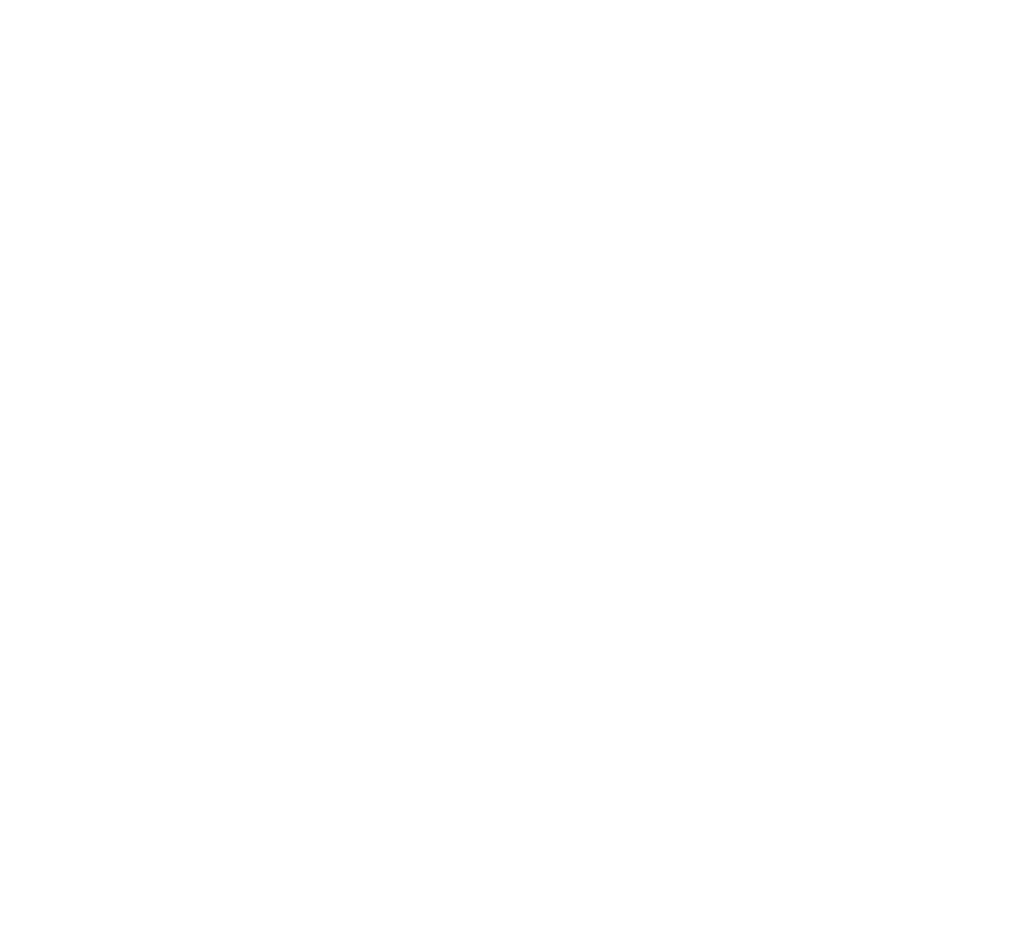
# Model space of a CAD drawing. Header units: millimetres. Extents: x 6528 to 149658, y 3342 to 12852.
# Tile 32 of 122: x 39668 to 41342, y 6989 to 8505. Entities that reach past the tile are written whole.
import ezdxf

# ---------------------------------------------------------------- set-up
doc = ezdxf.new("R2010")
doc.units = ezdxf.units.MM
doc.layers.add('R-TAB', color=1, linetype='Continuous')
doc.styles.get("Standard").update_dxf_attribs({"font": 'arial.ttf'})

msp = doc.modelspace()

# ---------------------------------------------------------------- texts
at = {"char_height": 40, "attachment_point": 1}
for s, insert in [('\\pi55.88867;SZCZEGÓŁ I-I \\P\\pi185.30204;1:20', (32858.428, 8298.097)), ('\\pi34.04693;PRZEKRÓJ A-A\\P\\pi185.30204;1:20', (34587.067, 8298.097)), ('\\pi40.36344;SZCZEGÓŁ II-II \\P\\pi185.30204;1:20', (36036.56, 7930.251))]:
    msp.add_mtext_dynamic_manual_height_columns(s, width=470.60409, gutter_width=12.5, heights=[0], dxfattribs=dict(at, insert=insert))
at = {"layer": 'R-TAB', "color": 0, "ltscale": 24, "char_height": 75, "width": 1441.47248, "attachment_point": 1}
for s, insert in [('\\pi384.33617;SZCZEGÓŁ I-I\\P\\pi355.22635;SZCZEGÓŁ II-II\\P\\pi606.72703; 1:20', (36501.001, 8480.902)), ('\\pi21.28194;RAMA ŻELBETOWA POZ. 2.1 \\P\\pi626.57696;1:25', (29157.855, 8368.098)), ('\\pi260.37642;PRZEKRÓJ PRZEZ \\P\\pi31.74409;KONSTRUKCJĘ DACHU A-A\\P\\pi577.59163; 1:100', (22220.652, 7565.331))]:
    msp.add_mtext(s, dxfattribs=dict(at, insert=insert))

doc.saveas('drawing.dxf')
